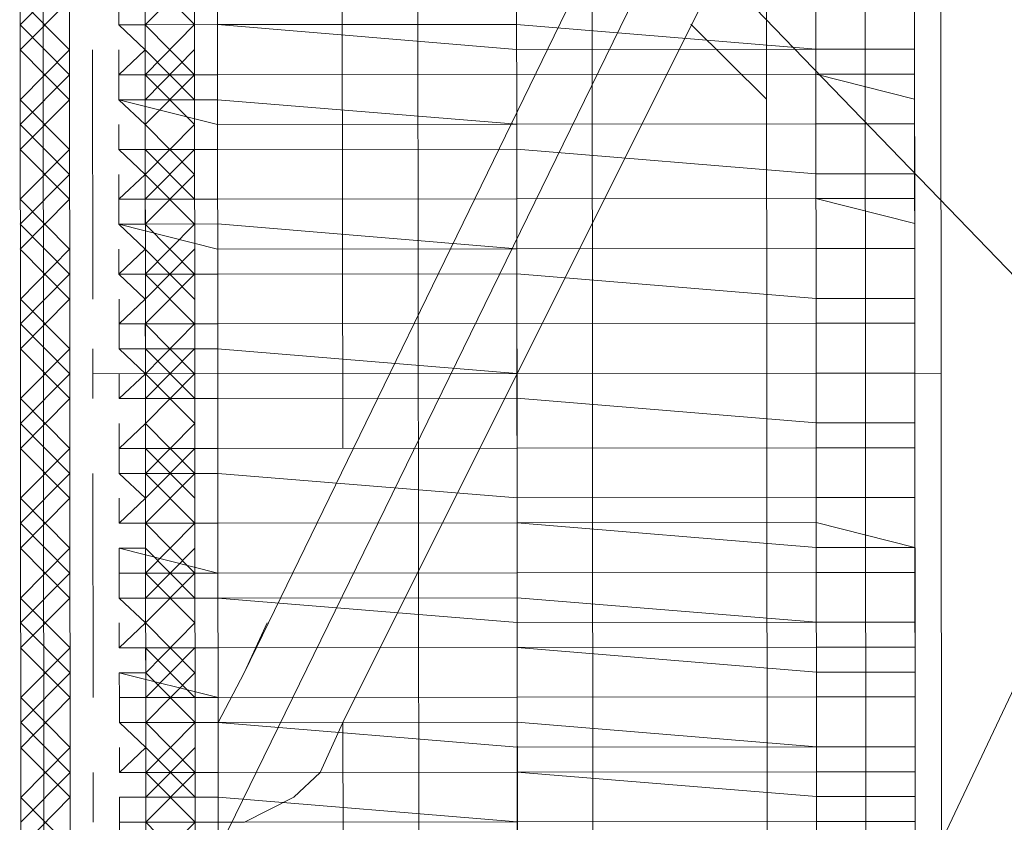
# Model space of a CAD drawing. Header units: inches. Extents: x -5850 to 5646, y 8947 to 13007.
# Tile 231 of 256: x -3950 to -3933, y 11063 to 11077. Entities that reach past the tile are written whole.
import ezdxf

# ---------------------------------------------------------------- set-up
doc = ezdxf.new("R2010")
doc.units = ezdxf.units.IN
doc.header["$MEASUREMENT"] = 0
doc.layers.add('at_Entity', color=7, linetype='Continuous')

msp = doc.modelspace()

# ---------------------------------------------------------------- linework, layer by layer
at = {"layer": 'at_Entity', "color": 7, "lineweight": 20}
for p, q in [((-3946.06, 10561.219), (-3946.745, 11328.294)), ((-3949.485, 11086.682), (-3949.463, 11061.756)), ((-3946.898, 11061.758), (-3946.92, 11086.684)), ((-3946.92, 11086.684), (-3922.863, 11061.779)), ((-3934.707, 11086.695), (-3946.898, 11061.758)), ((-3937.217, 11086.693), (-3937.195, 11061.767)), ((-3934.685, 11061.769), (-3934.707, 11086.695)), ((-3922.885, 11086.706), (-3934.685, 11061.769)), ((-3949.849, 11056.692), (-3949.873, 11084.568)), ((-3946.893, 11056.694), (-3946.918, 11084.571)), ((-3946.503, 11056.695), (-3946.528, 11084.571)), ((-3943.101, 11056.698), (-3943.126, 11084.574)), ((-3940.17, 11084.577), (-3940.146, 11056.701)), ((-3936.354, 11056.704), (-3936.379, 11084.58)), ((-3949.013, 11057.958), (-3949.036, 11083.727)), ((-3947.754, 11083.728), (-3947.731, 11057.96)), ((-3937.214, 11083.738), (-3946.065, 11065.562)), ((-3935.518, 11057.97), (-3935.541, 11083.739)), ((-3934.259, 11083.74), (-3934.236, 11057.972)), ((-3949.013, 11057.958), (-3949.036, 11083.303)), ((-3947.753, 11083.304), (-3947.731, 11057.96)), ((-3944.395, 11069.366), (-3944.407, 11082.884)), ((-3937.21, 11079.087), (-3944.391, 11064.721)), ((-3948.193, 11076.545), (-3948.194, 11076.964)), ((-3947.747, 11076.546), (-3947.748, 11076.964)), ((-3934.699, 11076.976), (-3934.698, 11076.134)), ((-3948.193, 11076.545), (-3946.52, 11076.547)), ((-3946.52, 11076.547), (-3948.193, 11076.545)), ((-3948.193, 11076.545), (-3947.747, 11076.546)), ((-3947.747, 11076.122), (-3948.193, 11076.545)), ((-3946.52, 11076.547), (-3941.446, 11076.551)), ((-3946.52, 11076.547), (-3941.446, 11076.128)), ((-3941.446, 11076.551), (-3936.371, 11076.132)), ((-3938.49, 11076.554), (-3937.207, 11075.284)), ((-3934.698, 11076.134), (-3934.698, 11076.557)), ((-3948.193, 11075.698), (-3948.193, 11076.122)), ((-3948.193, 11075.698), (-3947.747, 11076.122)), ((-3936.371, 11076.132), (-3941.446, 11076.128)), ((-3936.371, 11076.132), (-3934.698, 11076.134)), ((-3934.698, 11076.134), (-3936.371, 11076.132)), ((-3934.698, 11076.134), (-3934.698, 11075.71)), ((-3948.193, 11075.698), (-3946.52, 11075.699)), ((-3946.52, 11075.699), (-3948.193, 11075.698)), ((-3948.192, 11075.274), (-3948.193, 11075.698)), ((-3947.747, 11075.698), (-3948.193, 11075.698)), ((-3947.746, 11075.274), (-3947.747, 11075.698)), ((-3946.52, 11075.699), (-3941.445, 11075.704)), ((-3941.445, 11075.704), (-3946.52, 11075.699)), ((-3941.445, 11075.704), (-3936.371, 11075.708)), ((-3936.371, 11075.708), (-3941.445, 11075.704)), ((-3934.698, 11075.71), (-3936.371, 11075.708)), ((-3936.371, 11075.708), (-3934.697, 11075.286)), ((-3934.697, 11075.286), (-3934.698, 11075.71)), ((-3946.519, 11075.275), (-3948.192, 11075.274)), ((-3948.192, 11075.274), (-3946.519, 11074.857)), ((-3948.192, 11075.274), (-3947.746, 11075.274)), ((-3947.746, 11074.856), (-3948.192, 11075.274)), ((-3946.519, 11075.275), (-3941.444, 11074.862)), ((-3934.697, 11074.868), (-3934.697, 11075.286)), ((-3934.697, 11075.286), (-3934.697, 11074.868)), ((-3948.191, 11074.432), (-3948.192, 11074.856)), ((-3947.745, 11074.432), (-3947.746, 11074.856)), ((-3941.444, 11074.862), (-3946.519, 11074.857)), ((-3941.444, 11074.862), (-3936.37, 11074.866)), ((-3936.37, 11074.866), (-3941.444, 11074.862)), ((-3936.37, 11074.866), (-3934.697, 11074.868)), ((-3934.697, 11074.868), (-3936.37, 11074.866)), ((-3934.697, 11074.868), (-3934.696, 11074.02)), ((-3948.191, 11074.432), (-3946.519, 11074.433)), ((-3946.519, 11074.433), (-3948.191, 11074.432)), ((-3948.191, 11074.432), (-3947.745, 11074.432)), ((-3947.745, 11074.009), (-3948.191, 11074.432)), ((-3946.519, 11074.433), (-3941.444, 11074.438)), ((-3941.444, 11074.438), (-3946.519, 11074.433)), ((-3941.444, 11074.438), (-3936.369, 11074.019)), ((-3936.369, 11074.019), (-3941.444, 11074.438)), ((-3934.696, 11074.02), (-3934.697, 11074.444)), ((-3948.191, 11073.59), (-3947.745, 11074.009)), ((-3948.191, 11073.59), (-3948.191, 11074.008)), ((-3936.369, 11074.019), (-3934.696, 11074.02)), ((-3934.696, 11074.02), (-3936.369, 11074.019)), ((-3934.696, 11074.02), (-3934.696, 11073.602)), ((-3948.191, 11073.59), (-3946.518, 11073.591)), ((-3946.518, 11073.591), (-3948.191, 11073.59)), ((-3948.19, 11073.166), (-3948.191, 11073.59)), ((-3947.745, 11073.59), (-3948.191, 11073.59)), ((-3947.744, 11073.166), (-3947.745, 11073.59)), ((-3946.518, 11073.591), (-3941.443, 11073.596)), ((-3941.443, 11073.596), (-3946.518, 11073.591)), ((-3941.443, 11073.596), (-3936.369, 11073.6)), ((-3936.369, 11073.6), (-3941.443, 11073.596)), ((-3934.696, 11073.602), (-3936.369, 11073.6)), ((-3936.369, 11073.6), (-3934.695, 11073.178)), ((-3934.695, 11073.178), (-3934.696, 11073.602)), ((-3946.517, 11073.168), (-3948.19, 11073.166)), ((-3948.19, 11073.166), (-3946.517, 11072.744)), ((-3948.19, 11073.166), (-3947.744, 11073.166)), ((-3947.744, 11072.743), (-3948.19, 11073.166)), ((-3946.517, 11073.168), (-3941.443, 11072.748)), ((-3934.695, 11072.754), (-3934.695, 11073.178)), ((-3934.695, 11073.178), (-3934.695, 11072.754)), ((-3948.19, 11072.318), (-3947.744, 11072.743)), ((-3948.19, 11072.318), (-3948.19, 11072.742)), ((-3946.517, 11072.744), (-3941.443, 11072.748)), ((-3941.443, 11072.748), (-3936.368, 11072.753)), ((-3936.368, 11072.753), (-3941.443, 11072.748)), ((-3936.368, 11072.753), (-3934.695, 11072.754)), ((-3934.695, 11072.754), (-3936.368, 11072.753)), ((-3934.695, 11072.754), (-3934.694, 11071.907)), ((-3948.19, 11072.318), (-3946.517, 11072.32)), ((-3946.517, 11072.32), (-3948.19, 11072.318)), ((-3946.517, 11072.32), (-3941.442, 11072.324)), ((-3946.517, 11072.32), (-3941.442, 11072.324)), ((-3941.442, 11072.324), (-3936.367, 11071.905)), ((-3936.367, 11071.905), (-3941.442, 11072.324)), ((-3934.694, 11071.907), (-3934.695, 11072.331)), ((-3947.743, 11071.895), (-3948.19, 11072.318)), ((-3948.189, 11071.476), (-3948.189, 11071.895)), ((-3948.189, 11071.476), (-3947.743, 11071.895)), ((-3936.367, 11071.905), (-3934.694, 11071.907)), ((-3934.694, 11071.907), (-3936.367, 11071.905)), ((-3934.694, 11071.488), (-3934.694, 11071.907)), ((-3934.694, 11071.907), (-3934.694, 11071.488)), ((-3941.441, 11071.482), (-3936.367, 11071.487)), ((-3936.367, 11071.487), (-3941.441, 11071.482)), ((-3936.367, 11071.487), (-3934.694, 11071.488)), ((-3934.694, 11071.488), (-3936.367, 11071.487)), ((-3934.694, 11071.488), (-3934.693, 11070.641)), ((-3948.189, 11071.476), (-3946.516, 11071.478)), ((-3946.516, 11071.478), (-3948.189, 11071.476)), ((-3947.743, 11071.477), (-3948.189, 11071.476)), ((-3948.188, 11071.053), (-3948.189, 11071.476)), ((-3947.742, 11071.053), (-3947.743, 11071.477)), ((-3946.516, 11071.478), (-3941.441, 11071.482)), ((-3946.516, 11071.478), (-3941.441, 11071.482)), ((-3948.188, 11071.053), (-3946.516, 11071.054)), ((-3946.516, 11071.054), (-3948.188, 11071.053)), ((-3948.188, 11071.053), (-3947.742, 11071.053)), ((-3947.742, 11070.629), (-3948.188, 11071.053)), ((-3946.516, 11071.054), (-3941.441, 11070.635)), ((-3946.516, 11071.054), (-3941.441, 11070.635)), ((-3934.693, 11070.641), (-3934.694, 11071.065)), ((-3948.188, 11070.211), (-3948.188, 11070.629)), ((-3948.188, 11070.211), (-3947.742, 11070.629)), ((-3941.441, 11070.635), (-3936.366, 11070.639)), ((-3936.366, 11070.639), (-3941.441, 11070.635)), ((-3936.366, 11070.639), (-3934.693, 11070.641)), ((-3934.693, 11070.641), (-3936.366, 11070.639)), ((-3934.693, 11070.641), (-3934.692, 11069.799)), ((-3948.188, 11070.211), (-3946.515, 11070.212)), ((-3946.515, 11070.212), (-3948.188, 11070.211)), ((-3947.742, 11070.211), (-3948.188, 11070.211)), ((-3947.741, 11069.787), (-3947.742, 11070.211)), ((-3946.515, 11070.212), (-3941.44, 11070.217)), ((-3941.44, 11070.217), (-3946.515, 11070.212)), ((-3941.44, 11070.217), (-3936.365, 11069.797)), ((-3936.365, 11069.797), (-3941.44, 11070.217)), ((-3934.692, 11069.799), (-3934.693, 11070.223)), ((-3948.187, 11069.363), (-3948.187, 11069.787)), ((-3948.187, 11069.363), (-3947.741, 11069.787)), ((-3936.365, 11069.797), (-3934.692, 11069.799)), ((-3934.692, 11069.799), (-3936.365, 11069.797)), ((-3934.692, 11069.375), (-3934.692, 11069.799)), ((-3934.692, 11069.799), (-3934.692, 11069.375)), ((-3941.439, 11069.369), (-3948.187, 11069.363)), ((-3948.187, 11069.363), (-3946.514, 11069.364)), ((-3948.187, 11068.939), (-3948.187, 11069.363)), ((-3947.741, 11069.363), (-3948.187, 11069.363)), ((-3947.74, 11068.94), (-3947.741, 11069.363)), ((-3946.514, 11069.364), (-3941.439, 11069.369)), ((-3941.439, 11069.369), (-3936.365, 11069.374)), ((-3941.439, 11069.369), (-3936.365, 11069.374)), ((-3936.365, 11069.374), (-3934.692, 11069.375)), ((-3934.692, 11069.375), (-3936.365, 11069.374)), ((-3934.692, 11069.375), (-3934.691, 11068.533)), ((-3948.187, 11068.939), (-3946.514, 11068.941)), ((-3946.514, 11068.941), (-3948.187, 11068.939)), ((-3948.187, 11068.939), (-3947.74, 11068.94)), ((-3947.74, 11068.521), (-3948.187, 11068.939)), ((-3946.514, 11068.941), (-3941.439, 11068.527)), ((-3941.439, 11068.527), (-3946.514, 11068.941)), ((-3934.691, 11068.533), (-3934.692, 11068.951)), ((-3948.186, 11068.097), (-3948.186, 11068.521)), ((-3948.186, 11068.097), (-3947.74, 11068.521)), ((-3941.439, 11068.527), (-3936.364, 11068.531)), ((-3936.364, 11068.531), (-3941.439, 11068.527)), ((-3936.364, 11068.531), (-3934.691, 11068.533)), ((-3934.691, 11068.533), (-3936.364, 11068.531)), ((-3934.691, 11068.533), (-3934.691, 11067.685)), ((-3948.186, 11068.097), (-3946.513, 11068.099)), ((-3946.513, 11068.099), (-3948.186, 11068.097)), ((-3947.74, 11068.098), (-3948.186, 11068.097)), ((-3947.739, 11067.674), (-3947.74, 11068.098)), ((-3946.513, 11068.099), (-3941.438, 11068.103)), ((-3946.513, 11068.099), (-3941.438, 11068.103)), ((-3936.364, 11068.108), (-3941.438, 11068.103)), ((-3941.438, 11068.103), (-3936.363, 11067.684)), ((-3936.364, 11068.108), (-3934.691, 11067.685)), ((-3934.691, 11067.685), (-3934.691, 11068.109)), ((-3948.185, 11067.673), (-3947.739, 11067.674)), ((-3948.185, 11067.673), (-3946.512, 11067.251)), ((-3948.185, 11067.673), (-3948.185, 11067.249)), ((-3934.691, 11067.685), (-3936.363, 11067.684)), ((-3934.69, 11067.262), (-3934.691, 11067.685)), ((-3934.691, 11067.685), (-3934.69, 11067.262)), ((-3946.512, 11067.251), (-3948.185, 11067.249)), ((-3947.739, 11067.25), (-3948.185, 11067.249)), ((-3948.185, 11066.826), (-3948.185, 11067.249)), ((-3947.739, 11066.826), (-3947.739, 11067.25)), ((-3946.512, 11067.251), (-3941.438, 11067.256)), ((-3946.512, 11067.251), (-3941.438, 11067.256)), ((-3941.438, 11067.256), (-3936.363, 11067.26)), ((-3936.363, 11067.26), (-3941.438, 11067.256)), ((-3936.363, 11067.26), (-3934.69, 11067.262)), ((-3934.69, 11067.262), (-3936.363, 11067.26)), ((-3934.69, 11067.262), (-3934.689, 11066.42)), ((-3948.185, 11066.826), (-3946.512, 11066.827)), ((-3946.512, 11066.827), (-3948.185, 11066.826)), ((-3948.185, 11066.826), (-3947.739, 11066.826)), ((-3947.738, 11066.408), (-3948.185, 11066.826)), ((-3946.512, 11066.827), (-3941.437, 11066.832)), ((-3946.512, 11066.827), (-3941.437, 11066.413)), ((-3941.437, 11066.832), (-3936.362, 11066.418)), ((-3934.689, 11066.42), (-3934.69, 11066.838)), ((-3948.184, 11065.984), (-3947.738, 11066.408)), ((-3948.184, 11065.984), (-3948.184, 11066.407)), ((-3945.675, 11066.41), (-3946.065, 11065.562)), ((-3936.362, 11066.418), (-3941.437, 11066.413)), ((-3936.362, 11066.418), (-3934.689, 11066.42)), ((-3934.689, 11066.42), (-3936.362, 11066.418)), ((-3934.689, 11066.42), (-3934.689, 11065.996)), ((-3948.184, 11065.984), (-3946.511, 11065.985)), ((-3946.511, 11065.985), (-3948.184, 11065.984)), ((-3947.738, 11065.984), (-3948.184, 11065.984)), ((-3947.737, 11065.56), (-3947.738, 11065.984)), ((-3946.511, 11065.985), (-3941.436, 11065.99)), ((-3946.511, 11065.985), (-3941.436, 11065.99)), ((-3936.362, 11065.994), (-3941.436, 11065.99)), ((-3941.436, 11065.99), (-3936.362, 11065.57)), ((-3936.362, 11065.994), (-3934.689, 11065.996)), ((-3934.689, 11065.572), (-3934.689, 11065.996)), ((-3948.184, 11065.56), (-3946.51, 11065.143)), ((-3948.184, 11065.56), (-3948.183, 11065.142)), ((-3948.184, 11065.56), (-3947.737, 11065.56)), ((-3946.065, 11065.562), (-3946.51, 11064.719)), ((-3936.362, 11065.57), (-3934.689, 11065.572)), ((-3934.688, 11065.154), (-3934.689, 11065.572)), ((-3934.689, 11065.572), (-3934.688, 11065.154)), ((-3946.51, 11065.143), (-3948.183, 11065.142)), ((-3948.183, 11064.718), (-3948.183, 11065.142)), ((-3947.737, 11065.142), (-3948.183, 11065.142)), ((-3947.737, 11064.718), (-3947.737, 11065.142)), ((-3946.51, 11065.143), (-3941.436, 11065.148)), ((-3946.51, 11065.143), (-3941.436, 11065.148)), ((-3941.436, 11065.148), (-3936.361, 11065.152)), ((-3936.361, 11065.152), (-3941.436, 11065.148)), ((-3936.361, 11065.152), (-3934.688, 11065.154)), ((-3934.688, 11065.154), (-3936.361, 11065.152)), ((-3934.688, 11065.154), (-3934.688, 11064.306)), ((-3948.183, 11064.718), (-3946.51, 11064.719)), ((-3946.51, 11064.719), (-3948.183, 11064.718)), ((-3948.183, 11064.718), (-3947.737, 11064.718)), ((-3947.736, 11064.294), (-3948.183, 11064.718)), ((-3946.51, 11064.719), (-3941.435, 11064.724)), ((-3946.51, 11064.719), (-3946.508, 11063.03)), ((-3946.51, 11064.719), (-3941.435, 11064.3)), ((-3944.78, 11063.873), (-3944.391, 11064.721)), ((-3944.388, 11061.76), (-3944.391, 11064.721)), ((-3941.435, 11064.724), (-3936.36, 11064.305)), ((-3934.688, 11064.306), (-3934.688, 11064.73)), ((-3936.36, 11064.305), (-3941.435, 11064.3)), ((-3936.36, 11064.305), (-3934.688, 11064.306)), ((-3934.688, 11064.306), (-3936.36, 11064.305)), ((-3934.688, 11064.306), (-3934.687, 11063.882)), ((-3948.182, 11063.87), (-3948.182, 11064.294)), ((-3948.182, 11063.87), (-3947.736, 11064.294)), ((-3948.182, 11063.87), (-3946.509, 11063.872)), ((-3946.509, 11063.872), (-3948.182, 11063.87)), ((-3947.736, 11063.871), (-3948.182, 11063.87)), ((-3947.736, 11063.452), (-3947.736, 11063.871)), ((-3946.509, 11063.872), (-3941.435, 11063.876)), ((-3946.509, 11063.872), (-3941.435, 11063.876)), ((-3945.226, 11063.455), (-3944.78, 11063.873)), ((-3936.36, 11063.881), (-3941.435, 11063.876)), ((-3941.435, 11063.876), (-3936.36, 11063.463)), ((-3936.36, 11063.881), (-3934.687, 11063.882)), ((-3934.687, 11063.464), (-3934.687, 11063.882)), ((-3948.182, 11063.452), (-3946.509, 11063.453)), ((-3948.182, 11063.452), (-3948.181, 11063.028)), ((-3948.182, 11063.452), (-3947.736, 11063.452)), ((-3946.509, 11063.453), (-3941.434, 11063.034)), ((-3946.062, 11063.03), (-3945.226, 11063.455)), ((-3936.36, 11063.463), (-3934.687, 11063.464)), ((-3934.686, 11063.04), (-3934.687, 11063.464)), ((-3934.687, 11063.464), (-3934.686, 11063.04)), ((-3948.181, 11063.028), (-3946.508, 11063.03)), ((-3947.735, 11063.029), (-3948.181, 11063.028)), ((-3948.181, 11062.604), (-3948.181, 11063.028)), ((-3947.735, 11062.605), (-3947.735, 11063.029)), ((-3946.508, 11063.03), (-3941.434, 11063.034)), ((-3946.508, 11063.03), (-3946.062, 11063.03)), ((-3941.434, 11063.034), (-3936.359, 11063.039)), ((-3936.359, 11063.039), (-3941.434, 11063.034)), ((-3936.359, 11063.039), (-3934.686, 11063.04)), ((-3934.686, 11063.04), (-3936.359, 11063.039)), ((-3934.686, 11063.04), (-3934.686, 11062.193))]:
    msp.add_line(p, q, dxfattribs=at)
at = {"layer": 'at_Entity', "color": 3, "lineweight": 20}
for p, q in [((-3941.449, 11079.931), (-3941.446, 11076.128)), ((-3949.866, 11076.544), (-3949.031, 11077.387)), ((-3947.748, 11077.388), (-3946.911, 11076.547)), ((-3947.747, 11076.546), (-3946.912, 11077.389)), ((-3949.867, 11076.962), (-3949.029, 11076.121)), ((-3949.866, 11076.12), (-3949.03, 11076.963)), ((-3941.446, 11076.97), (-3941.446, 11076.551)), ((-3949.866, 11076.544), (-3949.029, 11075.697)), ((-3947.747, 11075.698), (-3946.911, 11076.547)), ((-3947.747, 11076.546), (-3946.91, 11075.699)), ((-3941.446, 11076.128), (-3941.446, 11076.551)), ((-3934.698, 11076.557), (-3934.695, 11072.754)), ((-3949.866, 11076.12), (-3949.029, 11075.273)), ((-3949.865, 11075.272), (-3949.029, 11076.121)), ((-3948.635, 11071.894), (-3948.639, 11076.121)), ((-3947.747, 11076.122), (-3946.91, 11075.275)), ((-3947.746, 11075.274), (-3946.91, 11076.123)), ((-3941.445, 11075.704), (-3941.446, 11076.128)), ((-3941.446, 11076.128), (-3941.445, 11075.704)), ((-3949.865, 11074.854), (-3949.029, 11075.697)), ((-3947.747, 11075.698), (-3946.909, 11074.857)), ((-3947.746, 11074.856), (-3946.91, 11075.699)), ((-3941.445, 11075.704), (-3941.444, 11074.862)), ((-3949.865, 11075.272), (-3949.028, 11074.431)), ((-3949.864, 11074.43), (-3949.029, 11075.273)), ((-3941.444, 11074.862), (-3941.445, 11075.28)), ((-3949.865, 11074.854), (-3949.028, 11074.007)), ((-3947.746, 11074.856), (-3946.909, 11074.009)), ((-3947.745, 11074.009), (-3946.909, 11074.857)), ((-3941.444, 11074.438), (-3941.444, 11074.862)), ((-3941.444, 11074.862), (-3941.444, 11074.438)), ((-3941.444, 11074.862), (-3941.444, 11074.014)), ((-3949.864, 11073.588), (-3949.028, 11074.431)), ((-3949.864, 11074.43), (-3949.027, 11073.589)), ((-3947.745, 11073.59), (-3946.909, 11074.433)), ((-3947.745, 11074.432), (-3946.908, 11073.591)), ((-3941.444, 11074.438), (-3941.443, 11073.596)), ((-3949.863, 11073.165), (-3949.028, 11074.007)), ((-3947.745, 11074.009), (-3946.908, 11073.167)), ((-3947.744, 11073.166), (-3946.909, 11074.009)), ((-3949.864, 11073.588), (-3949.026, 11072.742)), ((-3949.863, 11072.741), (-3949.027, 11073.589)), ((-3941.443, 11073.596), (-3941.443, 11072.748)), ((-3949.863, 11073.165), (-3949.026, 11072.318)), ((-3947.744, 11073.166), (-3946.907, 11072.32)), ((-3947.743, 11072.319), (-3946.908, 11073.167)), ((-3941.443, 11072.748), (-3941.443, 11073.172)), ((-3941.443, 11073.172), (-3941.439, 11068.945)), ((-3949.863, 11072.741), (-3949.026, 11071.894)), ((-3949.862, 11071.893), (-3949.026, 11072.742)), ((-3947.744, 11072.743), (-3946.907, 11071.896)), ((-3947.743, 11071.895), (-3946.907, 11072.743)), ((-3941.443, 11072.748), (-3941.442, 11072.324)), ((-3941.442, 11072.324), (-3941.443, 11072.748)), ((-3941.442, 11072.324), (-3941.443, 11072.748)), ((-3947.743, 11071.477), (-3946.907, 11072.32)), ((-3941.442, 11072.324), (-3941.441, 11071.482)), ((-3949.862, 11071.475), (-3949.026, 11072.318)), ((-3947.743, 11072.319), (-3946.906, 11071.478)), ((-3949.862, 11071.893), (-3949.025, 11071.052)), ((-3949.861, 11071.051), (-3949.026, 11071.894)), ((-3941.441, 11071.482), (-3941.442, 11071.901)), ((-3934.694, 11071.907), (-3934.693, 11070.641)), ((-3949.862, 11071.475), (-3949.025, 11070.628)), ((-3947.743, 11071.477), (-3946.906, 11070.63)), ((-3947.742, 11070.629), (-3946.906, 11071.478)), ((-3941.441, 11071.482), (-3941.441, 11070.635)), ((-3949.861, 11070.209), (-3949.025, 11071.052)), ((-3949.861, 11071.051), (-3949.024, 11070.21)), ((-3948.634, 11070.21), (-3948.635, 11071.052)), ((-3947.742, 11070.211), (-3946.906, 11071.054)), ((-3947.742, 11071.053), (-3946.905, 11070.212)), ((-3941.441, 11070.635), (-3941.441, 11071.059)), ((-3949.86, 11069.785), (-3949.025, 11070.628)), ((-3934.247, 11070.641), (-3948.634, 11070.628)), ((-3947.742, 11070.629), (-3946.905, 11069.788)), ((-3947.741, 11069.787), (-3946.906, 11070.63)), ((-3941.441, 11070.635), (-3941.44, 11070.217)), ((-3941.44, 11070.217), (-3941.441, 11070.635)), ((-3949.861, 11070.209), (-3949.023, 11069.362)), ((-3949.86, 11069.361), (-3949.024, 11070.21)), ((-3941.44, 11070.217), (-3941.439, 11069.369)), ((-3949.86, 11069.785), (-3949.023, 11068.938)), ((-3947.741, 11069.787), (-3946.904, 11068.94)), ((-3947.74, 11068.94), (-3946.905, 11069.788)), ((-3941.439, 11069.369), (-3941.44, 11069.793)), ((-3934.692, 11069.799), (-3934.689, 11065.572)), ((-3949.86, 11069.361), (-3949.023, 11068.52)), ((-3949.859, 11068.519), (-3949.023, 11069.362)), ((-3947.741, 11069.363), (-3946.904, 11068.522)), ((-3947.74, 11068.521), (-3946.904, 11069.364)), ((-3941.439, 11069.369), (-3941.439, 11068.527)), ((-3949.859, 11068.096), (-3949.023, 11068.938)), ((-3948.629, 11065.141), (-3948.633, 11068.939)), ((-3947.74, 11068.94), (-3946.903, 11068.098)), ((-3947.74, 11068.098), (-3946.904, 11068.94)), ((-3941.439, 11068.527), (-3941.439, 11068.945)), ((-3949.859, 11068.519), (-3949.022, 11067.673)), ((-3949.858, 11067.672), (-3949.023, 11068.52)), ((-3941.439, 11068.527), (-3941.438, 11068.103)), ((-3941.438, 11068.103), (-3941.439, 11068.527)), ((-3949.859, 11068.096), (-3949.022, 11067.249)), ((-3947.74, 11068.098), (-3946.902, 11067.251)), ((-3947.739, 11067.25), (-3946.903, 11068.098)), ((-3941.438, 11068.103), (-3941.438, 11067.256)), ((-3941.438, 11068.103), (-3941.437, 11066.832)), ((-3949.858, 11066.824), (-3949.022, 11067.673)), ((-3949.858, 11067.672), (-3949.021, 11066.825)), ((-3947.739, 11067.674), (-3946.902, 11066.827)), ((-3947.739, 11066.826), (-3946.903, 11067.674)), ((-3941.438, 11067.256), (-3941.438, 11067.679)), ((-3949.857, 11066.406), (-3949.022, 11067.249)), ((-3947.739, 11067.25), (-3946.902, 11066.409)), ((-3947.738, 11066.408), (-3946.902, 11067.251)), ((-3941.438, 11067.256), (-3941.437, 11066.832)), ((-3941.438, 11067.256), (-3941.437, 11066.832)), ((-3941.437, 11066.832), (-3941.438, 11067.256)), ((-3949.858, 11066.824), (-3949.02, 11065.983)), ((-3949.857, 11065.982), (-3949.021, 11066.825)), ((-3941.437, 11066.832), (-3941.437, 11066.413)), ((-3949.857, 11066.406), (-3949.02, 11065.559)), ((-3947.738, 11066.408), (-3946.901, 11065.561)), ((-3947.737, 11065.56), (-3946.902, 11066.409)), ((-3941.437, 11066.413), (-3941.436, 11065.99)), ((-3941.436, 11065.99), (-3941.437, 11066.413)), ((-3949.857, 11065.982), (-3949.02, 11065.141)), ((-3949.856, 11065.14), (-3949.02, 11065.983)), ((-3947.738, 11065.984), (-3946.901, 11065.143)), ((-3947.737, 11065.142), (-3946.901, 11065.985)), ((-3941.436, 11065.99), (-3941.436, 11065.566)), ((-3941.436, 11065.99), (-3941.433, 11062.187)), ((-3949.856, 11064.716), (-3949.02, 11065.559)), ((-3947.737, 11064.718), (-3946.901, 11065.561)), ((-3947.737, 11065.56), (-3946.9, 11064.719)), ((-3941.436, 11065.148), (-3941.436, 11065.566)), ((-3941.436, 11065.566), (-3941.436, 11065.148)), ((-3949.856, 11065.14), (-3949.019, 11064.293)), ((-3949.855, 11064.292), (-3949.02, 11065.141)), ((-3941.436, 11065.148), (-3941.435, 11064.724)), ((-3949.856, 11064.716), (-3949.019, 11063.869)), ((-3947.737, 11064.718), (-3946.899, 11063.871)), ((-3947.736, 11063.871), (-3946.9, 11064.719)), ((-3941.435, 11064.724), (-3941.435, 11064.3)), ((-3934.688, 11064.73), (-3934.687, 11063.882)), ((-3949.855, 11063.45), (-3949.019, 11064.293)), ((-3949.855, 11064.292), (-3949.018, 11063.451)), ((-3947.736, 11063.452), (-3946.9, 11064.295)), ((-3947.736, 11064.294), (-3946.899, 11063.453)), ((-3941.435, 11064.3), (-3941.435, 11063.876)), ((-3941.435, 11063.876), (-3941.435, 11064.3)), ((-3949.854, 11063.027), (-3949.019, 11063.869)), ((-3948.627, 11063.028), (-3948.628, 11063.87)), ((-3947.736, 11063.871), (-3946.899, 11063.029)), ((-3947.735, 11063.029), (-3946.899, 11063.871)), ((-3941.435, 11063.876), (-3941.434, 11063.034)), ((-3949.855, 11063.45), (-3949.017, 11062.604)), ((-3949.854, 11062.603), (-3949.018, 11063.451)), ((-3941.434, 11063.034), (-3941.434, 11063.458)), ((-3947.735, 11063.029), (-3946.898, 11062.182)), ((-3947.734, 11062.181), (-3946.899, 11063.029)), ((-3941.434, 11063.034), (-3941.433, 11062.61))]:
    msp.add_line(p, q, dxfattribs=at)

doc.saveas('drawing.dxf')
